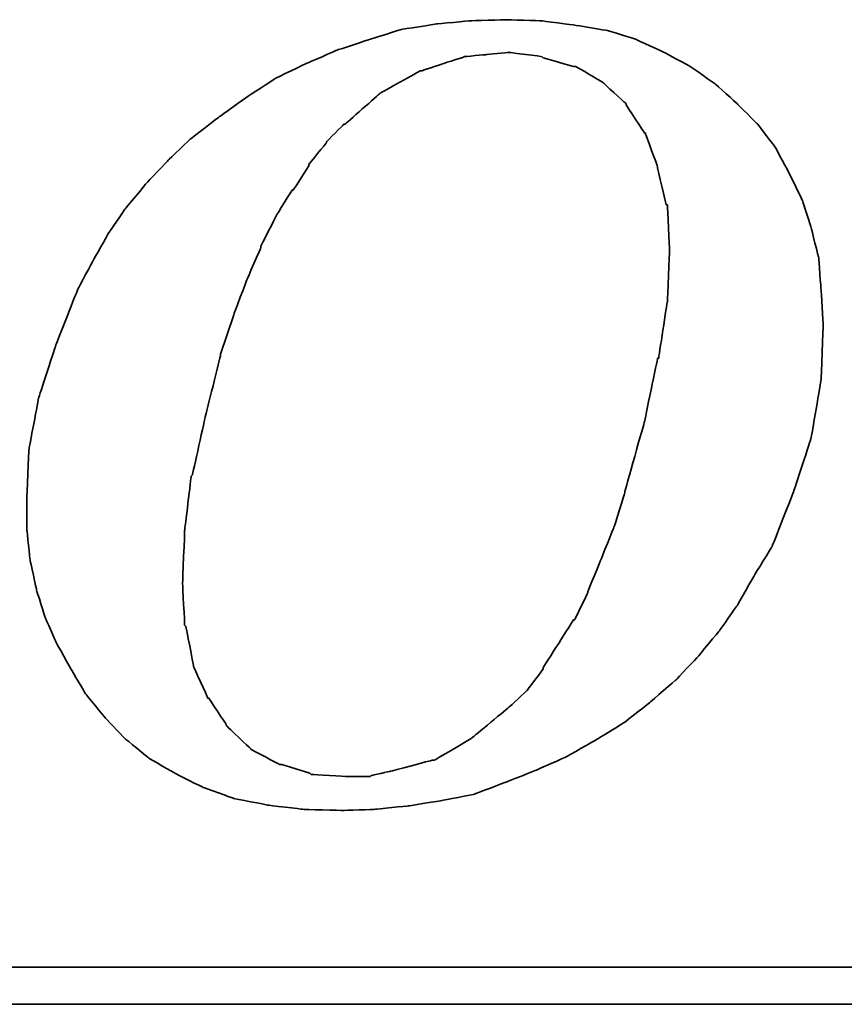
# Model space of a CAD drawing. Header units: millimetres. Extents: x 369 to 638, y 381 to 472.
# Tile 39 of 45: x 578.71 to 580.67, y 412.89 to 415.23. Entities that reach past the tile are written whole.
import ezdxf

# ---------------------------------------------------------------- set-up
doc = ezdxf.new("R2010")
doc.units = ezdxf.units.MM
doc.header["$LTSCALE"] = 0.15
doc.layers.add('DIM', color=4, linetype='CONTINUOUS')
doc.layers.add('layer 1', color=7, linetype='CONTINUOUS')

# ---------------------------------------------------------------- blocks, each defined once
blk = doc.blocks.new('TBI MOTION logo(完整正式版)')
at = {"layer": 'layer 1', "color": 22, "lineweight": 35}
for points, knots in [([(35.79625, -6.98375), (35.79625, -6.98375), (36.23125, -7.43875), (36.23125, -7.43875), (36.23125, -7.43875), (36.23125, -7.43875), (36.75625, -7.87125), (36.75625, -7.87125), (36.75625, -7.87125), (36.75625, -7.87125), (37.33125, -8.20375), (37.33125, -8.20375), (37.33125, -8.20375), (37.33125, -8.20375), (37.95625, -8.51875), (37.95625, -8.51875), (37.95625, -8.51875), (37.95625, -8.51875), (38.62625, -8.75875), (38.62625, -8.75875), (38.62625, -8.75875), (38.62625, -8.75875), (39.37125, -8.90375), (39.37125, -8.90375), (39.37125, -8.90375), (39.37125, -8.90375), (40.14125, -8.99875), (40.14125, -8.99875), (40.14125, -8.99875), (40.14125, -8.99875), (41.02625, -9.02375), (41.02625, -9.02375), (41.02625, -9.02375), (41.02625, -9.02375), (41.74625, -8.99875), (41.74625, -8.99875), (41.74625, -8.99875), (41.74625, -8.99875), (42.46625, -8.92375), (42.46625, -8.92375), (42.46625, -8.92375), (42.46625, -8.92375), (43.21125, -8.80625), (43.21125, -8.80625), (43.21125, -8.80625), (43.21125, -8.80625), (43.93125, -8.66375), (43.93125, -8.66375), (43.93125, -8.66375), (43.93125, -8.66375), (44.62625, -8.39875), (44.62625, -8.39875), (44.62625, -8.39875), (44.62625, -8.39875), (45.29625, -8.13375), (45.29625, -8.13375), (45.29625, -8.13375), (45.29625, -8.13375), (45.94625, -7.84375), (45.94625, -7.84375), (45.94625, -7.84375), (45.94625, -7.84375), (46.61625, -7.46375), (46.61625, -7.46375), (46.61625, -7.46375), (46.61625, -7.46375), (47.24125, -7.07875), (47.24125, -7.07875), (47.24125, -7.07875), (47.24125, -7.07875), (47.81625, -6.62375), (47.81625, -6.62375), (47.81625, -6.62375), (47.81625, -6.62375), (48.36875, -6.14375), (48.36875, -6.14375), (48.36875, -6.14375), (48.36875, -6.14375), (48.84625, -5.64125), (48.84625, -5.64125), (48.84625, -5.64125), (48.84625, -5.64125), (49.32625, -5.06375), (49.32625, -5.06375), (49.32625, -5.06375), (49.32625, -5.06375), (49.71125, -4.51374), (49.71125, -4.51374), (49.71125, -4.51374), (49.71125, -4.51374), (50.09625, -3.83874), (50.09625, -3.83874), (50.09625, -3.83874), (50.09625, -3.83874), (50.48125, -3.21374), (50.48125, -3.21374), (50.48125, -3.21374), (50.48125, -3.21374), (50.96125, -1.99125), (50.96125, -1.99125), (50.96125, -1.99125), (50.96125, -1.99125), (51.34375, -0.81875), (51.34375, -0.81875), (51.34375, -0.81875), (51.34375, -0.81875), (51.56125, 0.45624), (51.56125, 0.45624), (51.56125, 0.45624), (51.56125, 0.45624), (51.60625, 1.67624), (51.60625, 1.67624), (51.60625, 1.67624), (51.60625, 1.67624), (51.56125, 2.44625), (51.56125, 2.44625), (51.56125, 2.44625), (51.56125, 2.44625), (51.51125, 3.14125), (51.51125, 3.14125), (51.51125, 3.14125), (51.51125, 3.14125), (51.34375, 3.81125), (51.34375, 3.81125), (51.34375, 3.81125), (51.34375, 3.81125), (51.15125, 4.41125), (51.15125, 4.41125), (51.15125, 4.41125), (51.15125, 4.41125), (50.86125, 5.01125), (50.86125, 5.01125), (50.86125, 5.01125), (50.86125, 5.01125), (50.55125, 5.58875), (50.55125, 5.58875), (50.55125, 5.58875), (50.55125, 5.58875), (50.16625, 6.09125), (50.16625, 6.09125), (50.16625, 6.09125), (50.16625, 6.09125), (49.71125, 6.54875), (49.71125, 6.54875), (49.71125, 6.54875), (49.71125, 6.54875), (49.23125, 6.98125), (49.23125, 6.98125), (49.23125, 6.98125), (49.23125, 6.98125), (48.67875, 7.36625), (48.67875, 7.36625), (48.67875, 7.36625), (48.67875, 7.36625), (48.10375, 7.67625), (48.10375, 7.67625), (48.10375, 7.67625), (48.10375, 7.67625), (47.48125, 7.96375), (47.48125, 7.96375), (47.48125, 7.96375), (47.48125, 7.96375), (46.85625, 8.15625), (46.85625, 8.15625), (46.85625, 8.15625), (46.85625, 8.15625), (46.13625, 8.27624), (46.13625, 8.27624), (46.13625, 8.27624), (46.13625, 8.27624), (45.39125, 8.37125), (45.39125, 8.37125), (45.39125, 8.37125), (45.39125, 8.37125), (44.62625, 8.39624), (44.62625, 8.39624), (44.62625, 8.39624), (44.62625, 8.39624), (43.83625, 8.37125), (43.83625, 8.37125), (43.83625, 8.37125), (43.83625, 8.37125), (43.09125, 8.30125), (43.09125, 8.30125), (43.09125, 8.30125), (43.09125, 8.30125), (42.32125, 8.18125), (42.32125, 8.18125), (42.32125, 8.18125), (42.32125, 8.18125), (41.62875, 7.96375), (41.62875, 7.96375), (41.62875, 7.96375), (41.62875, 7.96375), (40.90625, 7.72625), (40.90625, 7.72625), (40.90625, 7.72625), (40.90625, 7.72625), (40.23624, 7.43625), (40.23624, 7.43625), (40.23624, 7.43625), (40.23624, 7.43625), (39.54124, 7.10125), (39.54124, 7.10125), (39.54124, 7.10125), (39.54124, 7.10125), (38.91625, 6.69125), (38.91625, 6.69125), (38.91625, 6.69125), (38.91625, 6.69125), (38.31625, 6.26125), (38.31625, 6.26125), (38.31625, 6.26125), (38.31625, 6.26125), (37.69125, 5.78125), (37.69125, 5.78125), (37.69125, 5.78125), (37.69125, 5.78125), (37.18625, 5.30125), (37.18625, 5.30125), (37.18625, 5.30125), (37.18625, 5.30125), (36.70625, 4.79624), (36.70625, 4.79624), (36.70625, 4.79624), (36.70625, 4.79624), (36.23125, 4.22125), (36.23125, 4.22125), (36.23125, 4.22125), (36.23125, 4.22125), (35.87124, 3.69375), (35.87124, 3.69375), (35.87124, 3.69375), (35.87124, 3.69375), (35.53125, 3.09125), (35.53125, 3.09125), (35.53125, 3.09125), (35.53125, 3.09125), (35.19875, 2.47125), (35.19875, 2.47125), (35.19875, 2.47125), (35.19875, 2.47125), (34.71625, 1.24625), (34.71625, 1.24625), (34.71625, 1.24625), (34.71625, 1.24625), (34.33125, 0.06874), (34.33125, 0.06874), (34.33125, 0.06874), (34.33125, 0.06874), (34.11625, -1.07875), (34.11625, -1.07875), (34.11625, -1.07875), (34.11625, -1.07875), (34.07125, -2.15875), (34.07125, -2.15875), (34.07125, -2.15875), (34.07125, -2.15875), (34.07125, -2.85375), (34.07125, -2.85375), (34.07125, -2.85375), (34.07125, -2.85375), (34.14125, -3.50375), (34.14125, -3.50375), (34.14125, -3.50375), (34.14125, -3.50375), (34.28625, -4.17375), (34.28625, -4.17375), (34.28625, -4.17375), (34.28625, -4.17375), (34.47625, -4.77624), (34.47625, -4.77624), (34.47625, -4.77624), (34.47625, -4.77624), (34.71625, -5.32625), (34.71625, -5.32625), (34.71625, -5.32625), (34.71625, -5.32625), (35.05375, -5.92875), (35.05375, -5.92875), (35.05375, -5.92875), (35.05375, -5.92875), (35.36375, -6.45375), (35.36375, -6.45375), (35.36375, -6.45375), (35.36375, -6.45375), (35.79625, -6.98375), (35.79625, -6.98375)], [0, 0, 0, 0, 0.01388889, 0.01388889, 0.01388889, 0.0138889, 0.02777778, 0.02777778, 0.02777778, 0.02777779, 0.04166667, 0.04166667, 0.04166667, 0.04166668, 0.05555556, 0.05555556, 0.05555556, 0.05555557, 0.06944444, 0.06944444, 0.06944444, 0.06944445, 0.08333333, 0.08333333, 0.08333333, 0.08333334, 0.09722222, 0.09722222, 0.09722222, 0.09722223, 0.11111111, 0.11111111, 0.11111111, 0.11111112, 0.125, 0.125, 0.125, 0.12500001, 0.13888889, 0.13888889, 0.13888889, 0.1388889, 0.15277778, 0.15277778, 0.15277778, 0.15277779, 0.16666667, 0.16666667, 0.16666667, 0.16666668, 0.18055556, 0.18055556, 0.18055556, 0.18055557, 0.19444444, 0.19444444, 0.19444444, 0.19444445, 0.20833333, 0.20833333, 0.20833333, 0.20833334, 0.22222222, 0.22222222, 0.22222222, 0.22222223, 0.23611111, 0.23611111, 0.23611111, 0.23611112, 0.25, 0.25, 0.25, 0.25000001, 0.26388889, 0.26388889, 0.26388889, 0.2638889, 0.27777778, 0.27777778, 0.27777778, 0.27777779, 0.29166667, 0.29166667, 0.29166667, 0.29166668, 0.30555556, 0.30555556, 0.30555556, 0.30555557, 0.31944444, 0.31944444, 0.31944444, 0.31944445, 0.33333333, 0.33333333, 0.33333333, 0.33333334, 0.34722222, 0.34722222, 0.34722222, 0.34722223, 0.36111111, 0.36111111, 0.36111111, 0.36111112, 0.375, 0.375, 0.375, 0.37500001, 0.38888889, 0.38888889, 0.38888889, 0.3888889, 0.40277778, 0.40277778, 0.40277778, 0.40277779, 0.41666667, 0.41666667, 0.41666667, 0.41666668, 0.43055556, 0.43055556, 0.43055556, 0.43055557, 0.44444444, 0.44444444, 0.44444444, 0.44444445, 0.45833333, 0.45833333, 0.45833333, 0.45833334, 0.47222222, 0.47222222, 0.47222222, 0.47222223, 0.48611111, 0.48611111, 0.48611111, 0.48611112, 0.5, 0.5, 0.5, 0.50000001, 0.51388889, 0.51388889, 0.51388889, 0.5138889, 0.52777778, 0.52777778, 0.52777778, 0.52777779, 0.54166667, 0.54166667, 0.54166667, 0.54166668, 0.55555556, 0.55555556, 0.55555556, 0.55555557, 0.56944444, 0.56944444, 0.56944444, 0.56944445, 0.58333333, 0.58333333, 0.58333333, 0.58333334, 0.59722222, 0.59722222, 0.59722222, 0.59722223, 0.61111111, 0.61111111, 0.61111111, 0.61111112, 0.625, 0.625, 0.625, 0.62500001, 0.63888889, 0.63888889, 0.63888889, 0.6388889, 0.65277778, 0.65277778, 0.65277778, 0.65277779, 0.66666667, 0.66666667, 0.66666667, 0.66666668, 0.68055556, 0.68055556, 0.68055556, 0.68055557, 0.69444444, 0.69444444, 0.69444444, 0.69444445, 0.70833333, 0.70833333, 0.70833333, 0.70833334, 0.72222222, 0.72222222, 0.72222222, 0.72222223, 0.73611111, 0.73611111, 0.73611111, 0.73611112, 0.75, 0.75, 0.75, 0.75000001, 0.76388889, 0.76388889, 0.76388889, 0.7638889, 0.77777778, 0.77777778, 0.77777778, 0.77777779, 0.79166667, 0.79166667, 0.79166667, 0.79166668, 0.80555556, 0.80555556, 0.80555556, 0.80555557, 0.81944444, 0.81944444, 0.81944444, 0.81944445, 0.83333333, 0.83333333, 0.83333333, 0.83333334, 0.84722222, 0.84722222, 0.84722222, 0.84722223, 0.86111111, 0.86111111, 0.86111111, 0.86111112, 0.875, 0.875, 0.875, 0.87500001, 0.88888889, 0.88888889, 0.88888889, 0.8888889, 0.90277778, 0.90277778, 0.90277778, 0.90277779, 0.91666667, 0.91666667, 0.91666667, 0.91666668, 0.93055556, 0.93055556, 0.93055556, 0.93055557, 0.94444444, 0.94444444, 0.94444444, 0.94444445, 0.95833333, 0.95833333, 0.95833333, 0.95833334, 0.97222222, 0.97222222, 0.97222222, 0.97222223, 0.98611111, 0.98611111, 0.98611111, 0.98611112, 1, 1, 1, 1]), ([(38.33875, 1.03124), (38.33875, 1.03124), (38.62625, 1.89625), (38.62625, 1.89625), (38.62625, 1.89625), (38.62625, 1.89625), (38.91625, 2.66375), (38.91625, 2.66375), (38.91625, 2.66375), (38.91625, 2.66375), (39.22625, 3.38125), (39.22625, 3.38125), (39.22625, 3.38125), (39.22625, 3.38125), (39.22625, 3.40624), (39.22625, 3.40624), (39.22625, 3.40624), (39.22625, 3.40624), (39.56124, 4.07624), (39.56124, 4.07624), (39.56124, 4.07624), (39.56124, 4.07624), (39.92125, 4.65125), (39.92125, 4.65125), (39.92125, 4.65125), (39.92125, 4.65125), (39.94625, 4.65125), (39.94625, 4.65125), (39.94625, 4.65125), (39.94625, 4.65125), (40.28125, 5.17875), (40.28125, 5.17875), (40.28125, 5.17875), (40.28125, 5.17875), (40.28125, 5.20375), (40.28125, 5.20375), (40.28125, 5.20375), (40.28125, 5.20375), (40.66875, 5.68625), (40.66875, 5.68625), (40.66875, 5.68625), (40.66875, 5.68625), (40.66875, 5.70625), (40.66875, 5.70625), (40.66875, 5.70625), (40.66875, 5.70625), (41.05124, 6.09125), (41.05124, 6.09125), (41.05124, 6.09125), (41.05124, 6.09125), (41.07625, 6.09125), (41.07625, 6.09125), (41.07625, 6.09125), (41.07625, 6.09125), (41.84125, 6.76625), (41.84125, 6.76625), (41.84125, 6.76625), (41.84125, 6.76625), (41.86625, 6.78625), (41.86625, 6.78625), (41.86625, 6.78625), (41.86625, 6.78625), (42.73125, 7.26624), (42.73125, 7.26624), (42.73125, 7.26624), (42.73125, 7.26624), (42.75625, 7.26624), (42.75625, 7.26624), (42.75625, 7.26624), (42.75625, 7.26624), (43.18625, 7.41125), (43.18625, 7.41125), (43.18625, 7.41125), (43.18625, 7.41125), (43.64125, 7.55625), (43.64125, 7.55625), (43.64125, 7.55625), (43.64125, 7.55625), (43.66625, 7.55625), (43.66625, 7.55625), (43.66625, 7.55625), (43.66625, 7.55625), (43.69125, 7.58124), (43.69125, 7.58124), (43.69125, 7.58124), (43.69125, 7.58124), (44.19125, 7.62625), (44.19125, 7.62625), (44.19125, 7.62625), (44.19125, 7.62625), (44.67125, 7.67625), (44.67125, 7.67625), (44.67125, 7.67625), (44.67125, 7.67625), (44.69625, 7.67625), (44.69625, 7.67625), (44.69625, 7.67625), (44.69625, 7.67625), (45.41875, 7.58124), (45.41875, 7.58124), (45.41875, 7.58124), (45.41875, 7.58124), (45.44125, 7.55625), (45.44125, 7.55625), (45.44125, 7.55625), (45.44125, 7.55625), (46.11125, 7.36625), (46.11125, 7.36625), (46.11125, 7.36625), (46.11125, 7.36625), (46.13625, 7.36625), (46.13625, 7.36625), (46.13625, 7.36625), (46.13625, 7.36625), (46.15875, 7.36625), (46.15875, 7.36625), (46.15875, 7.36625), (46.15875, 7.36625), (46.73625, 7.02624), (46.73625, 7.02624), (46.73625, 7.02624), (46.73625, 7.02624), (46.76125, 7.00624), (46.76125, 7.00624), (46.76125, 7.00624), (46.76125, 7.00624), (47.24125, 6.57124), (47.24125, 6.57124), (47.24125, 6.57124), (47.24125, 6.57124), (47.26625, 6.54875), (47.26625, 6.54875), (47.26625, 6.54875), (47.26625, 6.54875), (47.26625, 6.52375), (47.26625, 6.52375), (47.26625, 6.52375), (47.26625, 6.52375), (47.67375, 5.89875), (47.67375, 5.89875), (47.67375, 5.89875), (47.67375, 5.89875), (47.69625, 5.89875), (47.69625, 5.89875), (47.69625, 5.89875), (47.69625, 5.89875), (47.69625, 5.87625), (47.69625, 5.87625), (47.69625, 5.87625), (47.69625, 5.87625), (47.96125, 5.15625), (47.96125, 5.15625), (47.96125, 5.15625), (47.96125, 5.15625), (47.96125, 5.13125), (47.96125, 5.13125), (47.96125, 5.13125), (47.96125, 5.13125), (48.15125, 4.31875), (48.15125, 4.31875), (48.15125, 4.31875), (48.15125, 4.31875), (48.17625, 4.31875), (48.17625, 4.31875), (48.17625, 4.31875), (48.17625, 4.31875), (48.17625, 4.29125), (48.17625, 4.29125), (48.17625, 4.29125), (48.17625, 4.29125), (48.22625, 3.33125), (48.22625, 3.33125), (48.22625, 3.33125), (48.22625, 3.33125), (48.22625, 3.30875), (48.22625, 3.30875), (48.22625, 3.30875), (48.22625, 3.30875), (48.17625, 2.20624), (48.17625, 2.20624), (48.17625, 2.20624), (48.17625, 2.20624), (48.17625, 2.18124), (48.17625, 2.18124), (48.17625, 2.18124), (48.17625, 2.18124), (47.98375, 0.93624), (47.98375, 0.93624), (47.98375, 0.93624), (47.98375, 0.93624), (47.96125, 0.93624), (47.96125, 0.93624), (47.96125, 0.93624), (47.96125, 0.93624), (47.67375, -0.45874), (47.67375, -0.45874), (47.67375, -0.45874), (47.67375, -0.45874), (47.24125, -1.99125), (47.24125, -1.99125), (47.24125, -1.99125), (47.24125, -1.99125), (47.24125, -2.01874), (47.24125, -2.01874), (47.24125, -2.01874), (47.24125, -2.01874), (47.00125, -2.78375), (47.00125, -2.78375), (47.00125, -2.78375), (47.00125, -2.78375), (46.71125, -3.50375), (46.71125, -3.50375), (46.71125, -3.50375), (46.71125, -3.50375), (46.42625, -4.19875), (46.42625, -4.19875), (46.42625, -4.19875), (46.42625, -4.19875), (46.42625, -4.22375), (46.42625, -4.22375), (46.42625, -4.22375), (46.42625, -4.22375), (46.13625, -4.82374), (46.13625, -4.82374), (46.13625, -4.82374), (46.13625, -4.82374), (46.11125, -4.82374), (46.11125, -4.82374), (46.11125, -4.82374), (46.11125, -4.82374), (45.77625, -5.35125), (45.77625, -5.35125), (45.77625, -5.35125), (45.77625, -5.35125), (45.44125, -5.87875), (45.44125, -5.87875), (45.44125, -5.87875), (45.44125, -5.87875), (45.44125, -5.90375), (45.44125, -5.90375), (45.44125, -5.90375), (45.44125, -5.90375), (45.10625, -6.35875), (45.10625, -6.35875), (45.10625, -6.35875), (45.10625, -6.35875), (45.08125, -6.38375), (45.08125, -6.38375), (45.08125, -6.38375), (45.08125, -6.38375), (44.69625, -6.74375), (44.69625, -6.74375), (44.69625, -6.74375), (44.69625, -6.74375), (43.88375, -7.41625), (43.88375, -7.41625), (43.88375, -7.41625), (43.88375, -7.41625), (43.85625, -7.43875), (43.85625, -7.43875), (43.85625, -7.43875), (43.85625, -7.43875), (43.04125, -7.91875), (43.04125, -7.91875), (43.04125, -7.91875), (43.04125, -7.91875), (43.01625, -7.91875), (43.01625, -7.91875), (43.01625, -7.91875), (43.01625, -7.91875), (42.99625, -7.91875), (42.99625, -7.91875), (42.99625, -7.91875), (42.99625, -7.91875), (42.08125, -8.15875), (42.08125, -8.15875), (42.08125, -8.15875), (42.08125, -8.15875), (41.65125, -8.25625), (41.65125, -8.25625), (41.65125, -8.25625), (41.65125, -8.25625), (41.62875, -8.27875), (41.62875, -8.27875), (41.62875, -8.27875), (41.62875, -8.27875), (41.60125, -8.27875), (41.60125, -8.27875), (41.60125, -8.27875), (41.60125, -8.27875), (41.12125, -8.27875), (41.12125, -8.27875), (41.12125, -8.27875), (41.12125, -8.27875), (40.35624, -8.23125), (40.35624, -8.23125), (40.35624, -8.23125), (40.35624, -8.23125), (40.33125, -8.23125), (40.33125, -8.23125), (40.33125, -8.23125), (40.33125, -8.23125), (40.30625, -8.20375), (40.30625, -8.20375), (40.30625, -8.20375), (40.30625, -8.20375), (39.68375, -8.01375), (39.68375, -8.01375), (39.68375, -8.01375), (39.68375, -8.01375), (39.66124, -8.01375), (39.66124, -8.01375), (39.66124, -8.01375), (39.66124, -8.01375), (39.63625, -8.01375), (39.63625, -8.01375), (39.63625, -8.01375), (39.63625, -8.01375), (39.01125, -7.67875), (39.01125, -7.67875), (39.01125, -7.67875), (39.01125, -7.67875), (38.98875, -7.65375), (38.98875, -7.65375), (38.98875, -7.65375), (38.98875, -7.65375), (38.48625, -7.17375), (38.48625, -7.17375), (38.48625, -7.17375), (38.48625, -7.17375), (38.45875, -7.14875), (38.45875, -7.14875), (38.45875, -7.14875), (38.45875, -7.14875), (38.45875, -7.12875), (38.45875, -7.12875), (38.45875, -7.12875), (38.45875, -7.12875), (38.07625, -6.54875), (38.07625, -6.54875), (38.07625, -6.54875), (38.07625, -6.54875), (38.05125, -6.54875), (38.05125, -6.54875), (38.05125, -6.54875), (38.05125, -6.54875), (38.05125, -6.52875), (38.05125, -6.52875), (38.05125, -6.52875), (38.05125, -6.52875), (37.74125, -5.85375), (37.74125, -5.85375), (37.74125, -5.85375), (37.74125, -5.85375), (37.74125, -5.82875), (37.74125, -5.82875), (37.74125, -5.82875), (37.74125, -5.82875), (37.57375, -4.96875), (37.57375, -4.96875), (37.57375, -4.96875), (37.57375, -4.96875), (37.54625, -4.94375), (37.54625, -4.94375), (37.54625, -4.94375), (37.54625, -4.94375), (37.50125, -4.03375), (37.50125, -4.03375), (37.50125, -4.03375), (37.50125, -4.03375), (37.50125, -4.00875), (37.50125, -4.00875), (37.50125, -4.00875), (37.50125, -4.00875), (37.54625, -2.85375), (37.54625, -2.85375), (37.54625, -2.85375), (37.54625, -2.85375), (37.69125, -1.65875), (37.69125, -1.65875), (37.69125, -1.65875), (37.69125, -1.65875), (37.71624, -1.63375), (37.71624, -1.63375), (37.71624, -1.63375), (37.71624, -1.63375), (38.00375, -0.33875), (38.00375, -0.33875), (38.00375, -0.33875), (38.00375, -0.33875), (38.33875, 1.00624), (38.33875, 1.00624), (38.33875, 1.00624), (38.33875, 1.00624), (38.33875, 1.03124), (38.33875, 1.03124)], [0, 0, 0, 0, 0.01010101, 0.01010101, 0.01010101, 0.01010102, 0.02020202, 0.02020202, 0.02020202, 0.02020203, 0.03030303, 0.03030303, 0.03030303, 0.03030304, 0.04040404, 0.04040404, 0.04040404, 0.04040405, 0.05050505, 0.05050505, 0.05050505, 0.05050506, 0.06060606, 0.06060606, 0.06060606, 0.06060607, 0.07070707, 0.07070707, 0.07070707, 0.07070708, 0.08080808, 0.08080808, 0.08080808, 0.08080809, 0.09090909, 0.09090909, 0.09090909, 0.0909091, 0.1010101, 0.1010101, 0.1010101, 0.10101011, 0.11111111, 0.11111111, 0.11111111, 0.11111112, 0.12121212, 0.12121212, 0.12121212, 0.12121213, 0.13131313, 0.13131313, 0.13131313, 0.13131314, 0.14141414, 0.14141414, 0.14141414, 0.14141415, 0.15151515, 0.15151515, 0.15151515, 0.15151516, 0.16161616, 0.16161616, 0.16161616, 0.16161617, 0.17171717, 0.17171717, 0.17171717, 0.17171718, 0.18181818, 0.18181818, 0.18181818, 0.18181819, 0.19191919, 0.19191919, 0.19191919, 0.1919192, 0.2020202, 0.2020202, 0.2020202, 0.20202021, 0.21212121, 0.21212121, 0.21212121, 0.21212122, 0.22222222, 0.22222222, 0.22222222, 0.22222223, 0.23232323, 0.23232323, 0.23232323, 0.23232324, 0.24242424, 0.24242424, 0.24242424, 0.24242425, 0.25252525, 0.25252525, 0.25252525, 0.25252526, 0.26262626, 0.26262626, 0.26262626, 0.26262627, 0.27272727, 0.27272727, 0.27272727, 0.27272728, 0.28282828, 0.28282828, 0.28282828, 0.28282829, 0.29292929, 0.29292929, 0.29292929, 0.2929293, 0.3030303, 0.3030303, 0.3030303, 0.30303031, 0.31313131, 0.31313131, 0.31313131, 0.31313132, 0.32323232, 0.32323232, 0.32323232, 0.32323233, 0.33333333, 0.33333333, 0.33333333, 0.33333334, 0.34343434, 0.34343434, 0.34343434, 0.34343435, 0.35353535, 0.35353535, 0.35353535, 0.35353536, 0.36363636, 0.36363636, 0.36363636, 0.36363637, 0.37373737, 0.37373737, 0.37373737, 0.37373738, 0.38383838, 0.38383838, 0.38383838, 0.38383839, 0.39393939, 0.39393939, 0.39393939, 0.3939394, 0.4040404, 0.4040404, 0.4040404, 0.40404041, 0.41414141, 0.41414141, 0.41414141, 0.41414142, 0.42424242, 0.42424242, 0.42424242, 0.42424243, 0.43434343, 0.43434343, 0.43434343, 0.43434344, 0.44444444, 0.44444444, 0.44444444, 0.44444445, 0.45454545, 0.45454545, 0.45454545, 0.45454546, 0.46464646, 0.46464646, 0.46464646, 0.46464647, 0.47474747, 0.47474747, 0.47474747, 0.47474748, 0.48484848, 0.48484848, 0.48484848, 0.48484849, 0.49494949, 0.49494949, 0.49494949, 0.4949495, 0.50505051, 0.50505051, 0.50505051, 0.50505052, 0.51515152, 0.51515152, 0.51515152, 0.51515153, 0.52525253, 0.52525253, 0.52525253, 0.52525254, 0.53535354, 0.53535354, 0.53535354, 0.53535355, 0.54545455, 0.54545455, 0.54545455, 0.54545456, 0.55555556, 0.55555556, 0.55555556, 0.55555557, 0.56565657, 0.56565657, 0.56565657, 0.56565658, 0.57575758, 0.57575758, 0.57575758, 0.57575759, 0.58585859, 0.58585859, 0.58585859, 0.5858586, 0.5959596, 0.5959596, 0.5959596, 0.59595961, 0.60606061, 0.60606061, 0.60606061, 0.60606062, 0.61616162, 0.61616162, 0.61616162, 0.61616163, 0.62626263, 0.62626263, 0.62626263, 0.62626264, 0.63636364, 0.63636364, 0.63636364, 0.63636365, 0.64646465, 0.64646465, 0.64646465, 0.64646466, 0.65656566, 0.65656566, 0.65656566, 0.65656567, 0.66666667, 0.66666667, 0.66666667, 0.66666668, 0.67676768, 0.67676768, 0.67676768, 0.67676769, 0.68686869, 0.68686869, 0.68686869, 0.6868687, 0.6969697, 0.6969697, 0.6969697, 0.69696971, 0.70707071, 0.70707071, 0.70707071, 0.70707072, 0.71717172, 0.71717172, 0.71717172, 0.71717173, 0.72727273, 0.72727273, 0.72727273, 0.72727274, 0.73737374, 0.73737374, 0.73737374, 0.73737375, 0.74747475, 0.74747475, 0.74747475, 0.74747476, 0.75757576, 0.75757576, 0.75757576, 0.75757577, 0.76767677, 0.76767677, 0.76767677, 0.76767678, 0.77777778, 0.77777778, 0.77777778, 0.77777779, 0.78787879, 0.78787879, 0.78787879, 0.7878788, 0.7979798, 0.7979798, 0.7979798, 0.79797981, 0.80808081, 0.80808081, 0.80808081, 0.80808082, 0.81818182, 0.81818182, 0.81818182, 0.81818183, 0.82828283, 0.82828283, 0.82828283, 0.82828284, 0.83838384, 0.83838384, 0.83838384, 0.83838385, 0.84848485, 0.84848485, 0.84848485, 0.84848486, 0.85858586, 0.85858586, 0.85858586, 0.85858587, 0.86868687, 0.86868687, 0.86868687, 0.86868688, 0.87878788, 0.87878788, 0.87878788, 0.87878789, 0.88888889, 0.88888889, 0.88888889, 0.8888889, 0.8989899, 0.8989899, 0.8989899, 0.89898991, 0.90909091, 0.90909091, 0.90909091, 0.90909092, 0.91919192, 0.91919192, 0.91919192, 0.91919193, 0.92929293, 0.92929293, 0.92929293, 0.92929294, 0.93939394, 0.93939394, 0.93939394, 0.93939395, 0.94949495, 0.94949495, 0.94949495, 0.94949496, 0.95959596, 0.95959596, 0.95959596, 0.95959597, 0.96969697, 0.96969697, 0.96969697, 0.96969698, 0.97979798, 0.97979798, 0.97979798, 0.97979799, 0.98989899, 0.98989899, 0.98989899, 0.989899, 1, 1, 1, 1]), ([(75.90875, -9.47875), (75.90875, -9.47875), (75.90875, -12.28625), (75.90875, -12.28625), (75.90875, -12.28625), (75.90875, -12.28625), (75.90875, -12.47875), (75.90875, -12.47875), (75.90875, -12.47875), (75.90875, -12.47875), (75.71625, -12.47875), (75.71625, -12.47875), (75.71625, -12.47875), (75.71625, -12.47875), (-88.32875, -12.47875), (-88.32875, -12.47875), (-88.32875, -12.47875), (-88.32875, -12.47875), (-88.32875, -13.29375), (-88.32875, -13.29375), (-88.32875, -13.29375), (-88.32875, -13.29375), (82.89125, -13.29375), (82.89125, -13.29375), (82.89125, -13.29375), (82.89125, -13.29375), (75.90875, -9.47875), (75.90875, -9.47875)], [0, 0, 0, 0, 0.14285714, 0.14285714, 0.14285714, 0.14285715, 0.28571429, 0.28571429, 0.28571429, 0.2857143, 0.42857143, 0.42857143, 0.42857143, 0.42857144, 0.57142857, 0.57142857, 0.57142857, 0.57142858, 0.71428571, 0.71428571, 0.71428571, 0.71428572, 0.85714286, 0.85714286, 0.85714286, 0.85714287, 1, 1, 1, 1])]:
    blk.add_open_spline(points, degree=3, knots=knots, dxfattribs=at)

msp = doc.modelspace()

# ---------------------------------------------------------------- block references
at = {"layer": 'DIM', "color": 7, "xscale": 0.1080406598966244, "yscale": 0.1080406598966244, "zscale": 0.1080406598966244}
msp.add_blockref('TBI MOTION logo(完整正式版)', (575.047, 414.3237), dxfattribs=at)

doc.saveas('drawing.dxf')
